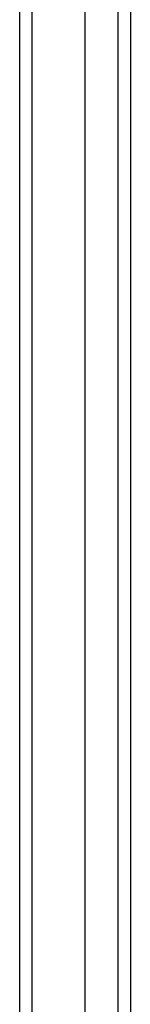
# Model space of a CAD drawing. Header units: inches. Extents: x 25 to 246, y 20 to 159.
# Tile 35 of 113: x 120.092 to 120.958, y 98.265 to 105.959. Entities that reach past the tile are written whole.
import ezdxf

# ---------------------------------------------------------------- set-up
doc = ezdxf.new("R2010")
doc.units = ezdxf.units.IN
doc.header["$MEASUREMENT"] = 0
doc.layers.add('Visible Edges(ANSI)', color=7, linetype='Continuous', lineweight=25)
doc.layers.add('Visible Tangent Edges(ANSI)', color=7, linetype='Continuous', lineweight=25)

msp = doc.modelspace()

# ---------------------------------------------------------------- linework, layer by layer
at = {"layer": 'Visible Edges(ANSI)'}
for p, q in [((120.0916, 121.2472), (120.0916, 61.4452)), ((120.6034, 62.0549), (120.6034, 120.6375)), ((120.9578, 120.4491), (120.9578, 62.2433))]:
    msp.add_line(p, q, dxfattribs=at)
at = {"layer": 'Visible Tangent Edges(ANSI)'}
for p, q in [((120.1906, 61.4452), (120.1906, 121.2472)), ((120.8588, 120.5791), (120.8588, 62.1133))]:
    msp.add_line(p, q, dxfattribs=at)

doc.saveas('drawing.dxf')
